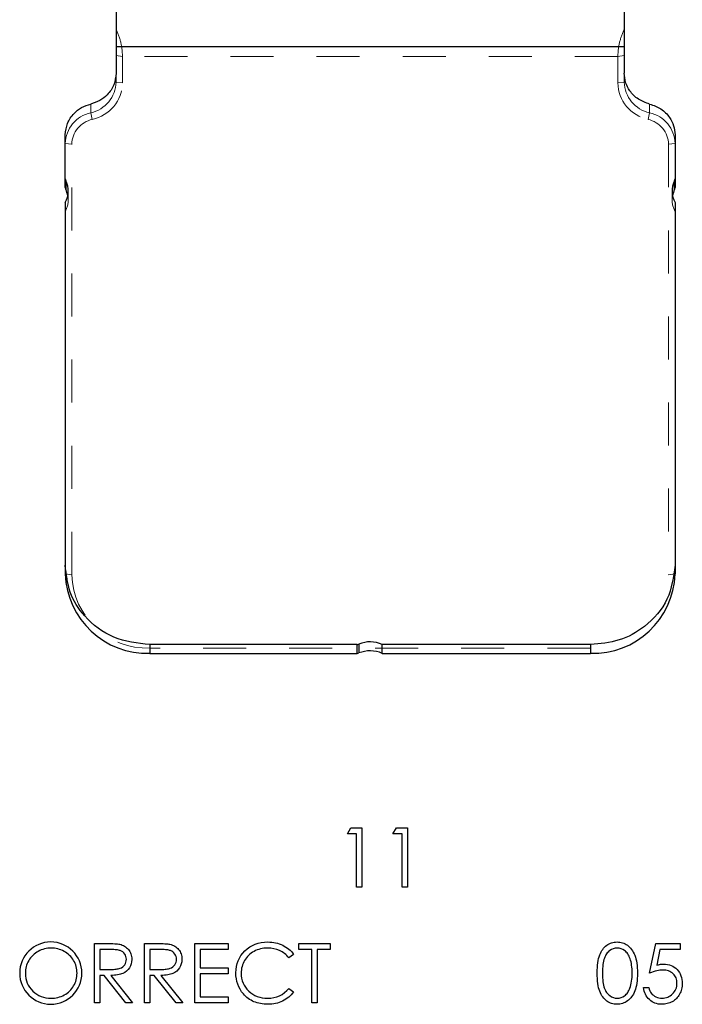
# Model space of a CAD drawing. Header units: inches. Extents: x 1694 to 2505, y -239 to -56.
# Tile 189 of 256: x 1840.25 to 1841.79, y -80.89 to -78.6. Entities that reach past the tile are written whole.
import ezdxf

# ---------------------------------------------------------------- set-up
doc = ezdxf.new("R2010")
doc.units = ezdxf.units.IN
doc.header["$LTSCALE"] = 0.5
doc.header["$MEASUREMENT"] = 0
doc.linetypes.add('HIDDEN', pattern=[0.225, 0.15, -0.075])
doc.layers.add('APP-M-S', color=30, linetype='Continuous')

msp = doc.modelspace()

# ---------------------------------------------------------------- linework, layer by layer
at = {"color": 7, "linetype": 'Continuous'}
for p, q in [((1841.00852, -80.49417), (1841.0166, -80.48003)), ((1841.01661, -80.48003), (1841.04208, -80.48003)), ((1841.04208, -80.48003), (1841.04208, -80.61783)), ((1841.11451, -80.49417), (1841.1226, -80.48003)), ((1841.1226, -80.48003), (1841.14808, -80.48003)), ((1841.14808, -80.48003), (1841.14808, -80.61783)), ((1841.02971, -80.49417), (1841.00852, -80.49417)), ((1841.02971, -80.61783), (1841.02971, -80.49417)), ((1841.13571, -80.49417), (1841.11451, -80.49417)), ((1841.13571, -80.61783), (1841.13571, -80.49417)), ((1841.04208, -80.61783), (1841.02971, -80.61783)), ((1841.14808, -80.61783), (1841.13571, -80.61783)), ((1840.30446, -80.76162), (1840.30076, -80.76275)), ((1840.30821, -80.76077), (1840.30446, -80.76162)), ((1840.31202, -80.76016), (1840.30821, -80.76077)), ((1840.31589, -80.75977), (1840.31202, -80.76016)), ((1840.31981, -80.75966), (1840.31589, -80.75977)), ((1840.32378, -80.75977), (1840.31981, -80.75966)), ((1840.3277, -80.76016), (1840.32378, -80.75977)), ((1840.33157, -80.76077), (1840.3277, -80.76016)), ((1840.3354, -80.76162), (1840.33157, -80.76077)), ((1840.33916, -80.76275), (1840.3354, -80.76162)), ((1840.42078, -80.74906), (1840.44836, -80.74906)), ((1840.42078, -80.88686), (1840.42078, -80.74906)), ((1840.44836, -80.74906), (1840.45388, -80.74909)), ((1840.45388, -80.74909), (1840.45896, -80.74917)), ((1840.45896, -80.74917), (1840.46354, -80.74934)), ((1840.46354, -80.74934), (1840.46768, -80.74953)), ((1840.46768, -80.74953), (1840.47135, -80.74981)), ((1840.47135, -80.74981), (1840.47455, -80.75011)), ((1840.47455, -80.75011), (1840.47731, -80.7505)), ((1840.47731, -80.7505), (1840.47958, -80.75094)), ((1840.47958, -80.75094), (1840.48258, -80.75174)), ((1840.48258, -80.75174), (1840.48545, -80.75276)), ((1840.48545, -80.75276), (1840.48819, -80.75397)), ((1840.48819, -80.75397), (1840.49075, -80.75538)), ((1840.49075, -80.75538), (1840.49318, -80.75701)), ((1840.49318, -80.75701), (1840.49547, -80.75883)), ((1840.49547, -80.75883), (1840.49763, -80.76085)), ((1840.49763, -80.76085), (1840.49962, -80.76308)), ((1840.53738, -80.74906), (1840.56495, -80.74906)), ((1840.53738, -80.88686), (1840.53738, -80.74906)), ((1840.56495, -80.74906), (1840.57047, -80.74909)), ((1840.57047, -80.74909), (1840.57555, -80.74917)), ((1840.57555, -80.74917), (1840.58013, -80.74934)), ((1840.58013, -80.74934), (1840.58427, -80.74953)), ((1840.58427, -80.74953), (1840.58795, -80.74981)), ((1840.58795, -80.74981), (1840.59115, -80.75011)), ((1840.59115, -80.75011), (1840.59391, -80.7505)), ((1840.59391, -80.7505), (1840.59617, -80.75094)), ((1840.59617, -80.75094), (1840.59918, -80.75174)), ((1840.59918, -80.75174), (1840.60205, -80.75276)), ((1840.60205, -80.75276), (1840.60478, -80.75397)), ((1840.60478, -80.75397), (1840.60735, -80.75538)), ((1840.60735, -80.75538), (1840.60978, -80.75701)), ((1840.60978, -80.75701), (1840.61207, -80.75883)), ((1840.61207, -80.75883), (1840.61422, -80.76085)), ((1840.61422, -80.76085), (1840.61621, -80.76308)), ((1840.65397, -80.88686), (1840.65397, -80.74906)), ((1840.65398, -80.74906), (1840.7317, -80.74906)), ((1840.7317, -80.74906), (1840.7317, -80.76319)), ((1840.77051, -80.7662), (1840.77598, -80.76134)), ((1840.77598, -80.76134), (1840.78175, -80.75715)), ((1840.78175, -80.75715), (1840.78788, -80.75362)), ((1840.78788, -80.75362), (1840.79433, -80.75069)), ((1840.79433, -80.75069), (1840.80113, -80.74843)), ((1840.80113, -80.74843), (1840.80825, -80.74683)), ((1840.80662, -80.76162), (1840.80275, -80.76273)), ((1840.81051, -80.76077), (1840.80662, -80.76162)), ((1840.80825, -80.74683), (1840.81573, -80.74586)), ((1840.81451, -80.76016), (1840.81051, -80.76077)), ((1840.8186, -80.75977), (1840.81451, -80.76016)), ((1840.81573, -80.74586), (1840.82351, -80.74553)), ((1840.82274, -80.75966), (1840.8186, -80.75977)), ((1840.83025, -80.76002), (1840.82274, -80.75966)), ((1840.82351, -80.74553), (1840.82826, -80.74564)), ((1840.82826, -80.74564), (1840.8329, -80.746)), ((1840.83742, -80.76112), (1840.83025, -80.76002)), ((1840.8329, -80.746), (1840.8374, -80.7466)), ((1840.8374, -80.7466), (1840.84178, -80.74743)), ((1840.8443, -80.76295), (1840.83742, -80.76112)), ((1840.84178, -80.74743), (1840.84606, -80.74848)), ((1840.84606, -80.74848), (1840.85023, -80.74981)), ((1840.85023, -80.74981), (1840.85429, -80.75135)), ((1840.85429, -80.75135), (1840.85821, -80.75312)), ((1840.85821, -80.75312), (1840.86199, -80.75511)), ((1840.86199, -80.75511), (1840.86561, -80.75729)), ((1840.86561, -80.75729), (1840.86906, -80.75966)), ((1840.86906, -80.75966), (1840.87231, -80.7622)), ((1840.87231, -80.7622), (1840.87541, -80.76496)), ((1840.896, -80.76319), (1840.896, -80.74906)), ((1840.896, -80.74906), (1840.96843, -80.74906)), ((1840.96843, -80.74906), (1840.96843, -80.76319)), ((1841.60205, -80.7627), (1841.60417, -80.75999)), ((1841.60417, -80.75999), (1841.60644, -80.75751)), ((1841.60644, -80.75751), (1841.60886, -80.75527)), ((1841.60886, -80.75527), (1841.61146, -80.75323)), ((1841.61146, -80.75323), (1841.61416, -80.75144)), ((1841.61416, -80.75144), (1841.61695, -80.74986)), ((1841.61695, -80.74986), (1841.6198, -80.74854)), ((1841.6198, -80.74854), (1841.62275, -80.74746)), ((1841.62667, -80.76115), (1841.62239, -80.76306)), ((1841.62275, -80.74746), (1841.62576, -80.7466)), ((1841.62576, -80.7466), (1841.62885, -80.746)), ((1841.63111, -80.76005), (1841.62667, -80.76115)), ((1841.62885, -80.746), (1841.632, -80.74564)), ((1841.63567, -80.75966), (1841.63111, -80.76005)), ((1841.632, -80.74564), (1841.63525, -80.74553)), ((1841.63525, -80.74553), (1841.63854, -80.74564)), ((1841.64017, -80.76005), (1841.63567, -80.75966)), ((1841.63854, -80.74564), (1841.64177, -80.746)), ((1841.64456, -80.76115), (1841.64017, -80.76005)), ((1841.64177, -80.746), (1841.64489, -80.7466)), ((1841.64881, -80.76306), (1841.64456, -80.76115)), ((1841.64489, -80.7466), (1841.64795, -80.74746)), ((1841.64795, -80.74746), (1841.65093, -80.74854)), ((1841.65093, -80.74854), (1841.65383, -80.74986)), ((1841.65383, -80.74986), (1841.65667, -80.75144)), ((1841.65667, -80.75144), (1841.65941, -80.75326)), ((1841.65941, -80.75326), (1841.66203, -80.7553)), ((1841.66203, -80.7553), (1841.66454, -80.75762)), ((1841.66454, -80.75762), (1841.66689, -80.76016)), ((1841.66689, -80.76016), (1841.66909, -80.76292)), ((1841.71108, -80.81796), (1841.72521, -80.74906)), ((1841.72521, -80.74906), (1841.78174, -80.74906)), ((1841.78175, -80.74906), (1841.78174, -80.76319)), ((1840.27228, -80.78243), (1840.27001, -80.78553)), ((1840.27476, -80.77954), (1840.27228, -80.78243)), ((1840.27741, -80.7768), (1840.27476, -80.77954)), ((1840.28025, -80.77424), (1840.27741, -80.7768)), ((1840.28329, -80.77183), (1840.28025, -80.77424)), ((1840.28652, -80.7696), (1840.28329, -80.77183)), ((1840.28994, -80.76756), (1840.28652, -80.7696)), ((1840.2935, -80.76571), (1840.28994, -80.76756)), ((1840.29709, -80.76411), (1840.2935, -80.76571)), ((1840.30076, -80.76275), (1840.29709, -80.76411)), ((1840.34286, -80.76411), (1840.33916, -80.76275)), ((1840.34653, -80.76571), (1840.34286, -80.76411)), ((1840.35012, -80.76756), (1840.34653, -80.76571)), ((1840.35359, -80.7696), (1840.35012, -80.76756)), ((1840.35685, -80.77181), (1840.35359, -80.7696)), ((1840.35994, -80.77418), (1840.35685, -80.77181)), ((1840.36281, -80.77672), (1840.35994, -80.77418)), ((1840.36546, -80.77943), (1840.36281, -80.77672)), ((1840.36795, -80.7823), (1840.36546, -80.77943)), ((1840.37021, -80.78533), (1840.36795, -80.7823)), ((1840.43315, -80.76319), (1840.43315, -80.80913)), ((1840.45898, -80.76319), (1840.43315, -80.76319)), ((1840.4626, -80.76322), (1840.45898, -80.76319)), ((1840.46597, -80.76333), (1840.4626, -80.76322)), ((1840.46906, -80.76353), (1840.46597, -80.76333)), ((1840.4719, -80.7638), (1840.46906, -80.76353)), ((1840.47444, -80.76413), (1840.4719, -80.7638)), ((1840.47673, -80.76455), (1840.47444, -80.76413)), ((1840.47875, -80.76504), (1840.47673, -80.76455)), ((1840.48051, -80.7656), (1840.47875, -80.76504)), ((1840.48361, -80.76698), (1840.48051, -80.7656)), ((1840.48637, -80.76877), (1840.48361, -80.76698)), ((1840.48882, -80.77095), (1840.48637, -80.76877)), ((1840.49098, -80.77355), (1840.48882, -80.77095)), ((1840.49271, -80.77639), (1840.49098, -80.77355)), ((1840.49398, -80.7794), (1840.49271, -80.77639)), ((1840.49473, -80.78257), (1840.49398, -80.7794)), ((1840.49498, -80.78588), (1840.49473, -80.78257)), ((1840.49962, -80.76308), (1840.50144, -80.76546)), ((1840.50144, -80.76546), (1840.50301, -80.768)), ((1840.50301, -80.768), (1840.50434, -80.77065)), ((1840.50434, -80.77065), (1840.50541, -80.77344)), ((1840.50541, -80.77344), (1840.50627, -80.77636)), ((1840.50627, -80.77636), (1840.50687, -80.7794)), ((1840.50687, -80.7794), (1840.50723, -80.7826)), ((1840.50723, -80.7826), (1840.50734, -80.78591)), ((1840.54974, -80.76319), (1840.54974, -80.80913)), ((1840.57558, -80.76319), (1840.54974, -80.76319)), ((1840.5792, -80.76322), (1840.57558, -80.76319)), ((1840.58256, -80.76333), (1840.5792, -80.76322)), ((1840.58565, -80.76353), (1840.58256, -80.76333)), ((1840.5885, -80.7638), (1840.58565, -80.76353)), ((1840.59104, -80.76413), (1840.5885, -80.7638)), ((1840.59333, -80.76455), (1840.59104, -80.76413)), ((1840.59534, -80.76504), (1840.59333, -80.76455)), ((1840.59711, -80.7656), (1840.59534, -80.76504)), ((1840.6002, -80.76698), (1840.59711, -80.7656)), ((1840.60296, -80.76877), (1840.6002, -80.76698)), ((1840.60542, -80.77095), (1840.60296, -80.76877)), ((1840.60757, -80.77355), (1840.60542, -80.77095)), ((1840.60931, -80.77639), (1840.60757, -80.77355)), ((1840.61058, -80.7794), (1840.60931, -80.77639)), ((1840.61133, -80.78257), (1840.61058, -80.7794)), ((1840.61157, -80.78588), (1840.61133, -80.78257)), ((1840.61621, -80.76308), (1840.61803, -80.76546)), ((1840.61803, -80.76546), (1840.61961, -80.768)), ((1840.61961, -80.768), (1840.62093, -80.77065)), ((1840.62093, -80.77065), (1840.62201, -80.77344)), ((1840.62201, -80.77344), (1840.62286, -80.77636)), ((1840.62286, -80.77636), (1840.62347, -80.7794)), ((1840.62347, -80.7794), (1840.62383, -80.7826)), ((1840.62383, -80.7826), (1840.62394, -80.78591)), ((1840.7317, -80.76319), (1840.66634, -80.76319)), ((1840.66634, -80.76319), (1840.66634, -80.80559)), ((1840.75467, -80.78928), (1840.75762, -80.78307)), ((1840.75762, -80.78307), (1840.76127, -80.77713)), ((1840.76127, -80.77713), (1840.76554, -80.77153)), ((1840.76554, -80.77153), (1840.77051, -80.7662)), ((1840.77391, -80.78221), (1840.77164, -80.78528)), ((1840.77637, -80.77934), (1840.77391, -80.78221)), ((1840.77904, -80.77664), (1840.77637, -80.77934)), ((1840.78191, -80.7741), (1840.77904, -80.77664)), ((1840.78498, -80.77172), (1840.78191, -80.7741)), ((1840.78823, -80.76952), (1840.78498, -80.77172)), ((1840.79171, -80.76747), (1840.78823, -80.76952)), ((1840.79533, -80.76565), (1840.79171, -80.76747)), ((1840.799, -80.76405), (1840.79533, -80.76565)), ((1840.80275, -80.76273), (1840.799, -80.76405)), ((1840.85087, -80.76551), (1840.8443, -80.76295)), ((1840.85401, -80.76706), (1840.85087, -80.76551)), ((1840.85705, -80.76877), (1840.85401, -80.76706)), ((1840.85995, -80.77065), (1840.85705, -80.76877)), ((1840.86276, -80.77269), (1840.85995, -80.77065)), ((1840.86544, -80.77493), (1840.86276, -80.77269)), ((1840.86801, -80.77733), (1840.86544, -80.77493)), ((1840.87046, -80.77989), (1840.86801, -80.77733)), ((1840.87281, -80.78263), (1840.87046, -80.77989)), ((1840.88363, -80.77435), (1840.87281, -80.78263)), ((1840.87541, -80.76496), (1840.87833, -80.76789)), ((1840.87833, -80.76789), (1840.88106, -80.77103)), ((1840.88106, -80.77103), (1840.88363, -80.77435)), ((1840.92603, -80.76319), (1840.896, -80.76319)), ((1840.92603, -80.88686), (1840.92603, -80.76319)), ((1840.96843, -80.76319), (1840.9384, -80.76319)), ((1840.9384, -80.76319), (1840.9384, -80.88686)), ((1841.59145, -80.78873), (1841.59247, -80.78403)), ((1841.59247, -80.78403), (1841.59366, -80.77973)), ((1841.59366, -80.77973), (1841.59501, -80.77581)), ((1841.59501, -80.77581), (1841.59653, -80.77219)), ((1841.59653, -80.77219), (1841.59821, -80.7688)), ((1841.59821, -80.7688), (1841.60006, -80.76565)), ((1841.60006, -80.76565), (1841.60205, -80.7627)), ((1841.6058, -80.78337), (1841.60481, -80.78646)), ((1841.60693, -80.78053), (1841.6058, -80.78337)), ((1841.60817, -80.77788), (1841.60693, -80.78053)), ((1841.60955, -80.77539), (1841.60817, -80.77788)), ((1841.61105, -80.7731), (1841.60955, -80.77539)), ((1841.61265, -80.77098), (1841.61105, -80.7731)), ((1841.61439, -80.76902), (1841.61265, -80.77098)), ((1841.61623, -80.76725), (1841.61439, -80.76902)), ((1841.61822, -80.76568), (1841.61623, -80.76725)), ((1841.62239, -80.76306), (1841.61822, -80.76568)), ((1841.65297, -80.76568), (1841.64881, -80.76306)), ((1841.65496, -80.76728), (1841.65297, -80.76568)), ((1841.65684, -80.7691), (1841.65496, -80.76728)), ((1841.65863, -80.77114), (1841.65684, -80.7691)), ((1841.66029, -80.77341), (1841.65863, -80.77114)), ((1841.66184, -80.77589), (1841.66029, -80.77341)), ((1841.66327, -80.7786), (1841.66184, -80.77589)), ((1841.6646, -80.7815), (1841.66327, -80.7786)), ((1841.66581, -80.78464), (1841.6646, -80.7815)), ((1841.66689, -80.78801), (1841.66581, -80.78464)), ((1841.66909, -80.76292), (1841.67116, -80.76595)), ((1841.67116, -80.76595), (1841.6731, -80.76921)), ((1841.6731, -80.76921), (1841.67486, -80.77272)), ((1841.67486, -80.77272), (1841.67652, -80.77647)), ((1841.67652, -80.77647), (1841.67798, -80.7805)), ((1841.67798, -80.7805), (1841.67928, -80.78486)), ((1841.67928, -80.78486), (1841.68036, -80.78956)), ((1841.73487, -80.76319), (1841.72745, -80.79944)), ((1841.78174, -80.76319), (1841.73487, -80.76319)), ((1840.26112, -80.80664), (1840.26052, -80.81051)), ((1840.26201, -80.80289), (1840.26112, -80.80664)), ((1840.26311, -80.79922), (1840.26201, -80.80289)), ((1840.26446, -80.79563), (1840.26311, -80.79922)), ((1840.26609, -80.79215), (1840.26446, -80.79563)), ((1840.26794, -80.78878), (1840.26609, -80.79215)), ((1840.27001, -80.78553), (1840.26794, -80.78878)), ((1840.37228, -80.78853), (1840.37021, -80.78533)), ((1840.37413, -80.79187), (1840.37228, -80.78853)), ((1840.37573, -80.7953), (1840.37413, -80.79187)), ((1840.37708, -80.7988), (1840.37573, -80.7953)), ((1840.37819, -80.80242), (1840.37708, -80.7988)), ((1840.37904, -80.80614), (1840.37819, -80.80242)), ((1840.37965, -80.80995), (1840.37904, -80.80614)), ((1840.47372, -80.80833), (1840.47607, -80.80788)), ((1840.47607, -80.80788), (1840.4782, -80.80736)), ((1840.4782, -80.80736), (1840.48007, -80.80675)), ((1840.48007, -80.80675), (1840.48338, -80.80526)), ((1840.48338, -80.80526), (1840.48634, -80.80341)), ((1840.48634, -80.80341), (1840.48888, -80.80115)), ((1840.48888, -80.80115), (1840.49103, -80.79853)), ((1840.49103, -80.79853), (1840.49277, -80.7956)), ((1840.49277, -80.7956), (1840.49398, -80.79254)), ((1840.49398, -80.79254), (1840.49473, -80.78928)), ((1840.49473, -80.78928), (1840.49498, -80.78588)), ((1840.50191, -80.80581), (1840.4989, -80.80984)), ((1840.50428, -80.80134), (1840.50191, -80.80581)), ((1840.50599, -80.79654), (1840.50428, -80.80134)), ((1840.50701, -80.7914), (1840.50599, -80.79654)), ((1840.50734, -80.78591), (1840.50701, -80.7914)), ((1840.59032, -80.80833), (1840.59267, -80.80788)), ((1840.59267, -80.80788), (1840.59479, -80.80736)), ((1840.59479, -80.80736), (1840.59667, -80.80675)), ((1840.59667, -80.80675), (1840.59998, -80.80526)), ((1840.59998, -80.80526), (1840.60293, -80.80341)), ((1840.60293, -80.80341), (1840.60547, -80.80115)), ((1840.60547, -80.80115), (1840.60763, -80.79853)), ((1840.60763, -80.79853), (1840.60937, -80.7956)), ((1840.60937, -80.7956), (1840.61058, -80.79254)), ((1840.61058, -80.79254), (1840.61133, -80.78928)), ((1840.61133, -80.78928), (1840.61157, -80.78588)), ((1840.6185, -80.80581), (1840.61549, -80.80984)), ((1840.62088, -80.80134), (1840.6185, -80.80581)), ((1840.62259, -80.79654), (1840.62088, -80.80134)), ((1840.62361, -80.7914), (1840.62259, -80.79654)), ((1840.62394, -80.78591), (1840.62361, -80.7914)), ((1840.66634, -80.80559), (1840.7317, -80.80559)), ((1840.7317, -80.80559), (1840.7317, -80.81973)), ((1840.7497, -80.80973), (1840.75069, -80.80261)), ((1840.75069, -80.80261), (1840.75235, -80.79579)), ((1840.75235, -80.79579), (1840.75467, -80.78928)), ((1840.76284, -80.80623), (1840.76223, -80.81006)), ((1840.7637, -80.80247), (1840.76284, -80.80623)), ((1840.7648, -80.7988), (1840.7637, -80.80247)), ((1840.76615, -80.79527), (1840.7648, -80.7988)), ((1840.76773, -80.79182), (1840.76615, -80.79527)), ((1840.76957, -80.78848), (1840.76773, -80.79182)), ((1840.77164, -80.78528), (1840.76957, -80.78848)), ((1841.58927, -80.81139), (1841.58954, -80.80515)), ((1841.58954, -80.80515), (1841.59001, -80.79927)), ((1841.59001, -80.79927), (1841.59065, -80.79381)), ((1841.59065, -80.79381), (1841.59145, -80.78873)), ((1841.60183, -80.80719), (1841.6016, -80.81241)), ((1841.60216, -80.80236), (1841.60183, -80.80719)), ((1841.60263, -80.79786), (1841.60216, -80.80236)), ((1841.60321, -80.7937), (1841.60263, -80.79786)), ((1841.60395, -80.78991), (1841.60321, -80.7937)), ((1841.60481, -80.78646), (1841.60395, -80.78991)), ((1841.66785, -80.7916), (1841.66689, -80.78801)), ((1841.66863, -80.79541), (1841.66785, -80.7916)), ((1841.66929, -80.79946), (1841.66863, -80.79541)), ((1841.66978, -80.80374), (1841.66929, -80.79946)), ((1841.67017, -80.80824), (1841.66978, -80.80374)), ((1841.68036, -80.78956), (1841.68124, -80.79458)), ((1841.68124, -80.79458), (1841.68193, -80.79993)), ((1841.68193, -80.79993), (1841.68243, -80.80565)), ((1841.68243, -80.80565), (1841.6827, -80.81167)), ((1841.72745, -80.79944), (1841.73184, -80.79828)), ((1841.73184, -80.79828), (1841.736, -80.79742)), ((1841.736, -80.79742), (1841.73995, -80.79693)), ((1841.73995, -80.79693), (1841.74368, -80.79676)), ((1841.74368, -80.79676), (1841.74829, -80.79695)), ((1841.74829, -80.79695), (1841.7527, -80.79756)), ((1841.7527, -80.79756), (1841.7569, -80.79855)), ((1841.7569, -80.79855), (1841.7609, -80.79993)), ((1841.7609, -80.79993), (1841.76468, -80.8017)), ((1841.76468, -80.8017), (1841.76825, -80.80388)), ((1841.76825, -80.80388), (1841.77161, -80.80645)), ((1841.77161, -80.80645), (1841.77479, -80.80943)), ((1840.26013, -80.81445), (1840.26002, -80.81851)), ((1840.26002, -80.81851), (1840.2603, -80.82447)), ((1840.26052, -80.81051), (1840.26013, -80.81445)), ((1840.2603, -80.82447), (1840.26112, -80.83019)), ((1840.26112, -80.83019), (1840.26248, -80.83565)), ((1840.37819, -80.83344), (1840.37904, -80.82969)), ((1840.37904, -80.82969), (1840.37965, -80.82585)), ((1840.38004, -80.81387), (1840.37965, -80.80995)), ((1840.37965, -80.82585), (1840.38004, -80.82191)), ((1840.38015, -80.81788), (1840.38004, -80.81387)), ((1840.38004, -80.82191), (1840.38015, -80.81788)), ((1840.43315, -80.80913), (1840.45838, -80.80932)), ((1840.44319, -80.82326), (1840.43315, -80.82326)), ((1840.43315, -80.82326), (1840.43315, -80.88686)), ((1840.49382, -80.88686), (1840.44319, -80.82326)), ((1840.45838, -80.80932), (1840.46191, -80.80929)), ((1840.46282, -80.82318), (1840.45849, -80.82326)), ((1840.45849, -80.82326), (1840.50911, -80.88686)), ((1840.46191, -80.80929), (1840.46522, -80.80915)), ((1840.46691, -80.82296), (1840.46282, -80.82318)), ((1840.46522, -80.80915), (1840.46829, -80.80896)), ((1840.47074, -80.8226), (1840.46691, -80.82296)), ((1840.46829, -80.80896), (1840.47113, -80.80868)), ((1840.47436, -80.8221), (1840.47074, -80.8226)), ((1840.47113, -80.80868), (1840.47372, -80.80833)), ((1840.47773, -80.82146), (1840.47436, -80.8221)), ((1840.48085, -80.82072), (1840.47773, -80.82146)), ((1840.48372, -80.81981), (1840.48085, -80.82072)), ((1840.48637, -80.81879), (1840.48372, -80.81981)), ((1840.49111, -80.81633), (1840.48637, -80.81879)), ((1840.49531, -80.81335), (1840.49111, -80.81633)), ((1840.4989, -80.80984), (1840.49531, -80.81335)), ((1840.54974, -80.80913), (1840.57497, -80.80932)), ((1840.55979, -80.82326), (1840.54974, -80.82326)), ((1840.54974, -80.82326), (1840.54974, -80.88686)), ((1840.61041, -80.88686), (1840.55979, -80.82326)), ((1840.57497, -80.80932), (1840.57851, -80.80929)), ((1840.57942, -80.82318), (1840.57508, -80.82326)), ((1840.57508, -80.82326), (1840.62571, -80.88686)), ((1840.57851, -80.80929), (1840.58182, -80.80915)), ((1840.5835, -80.82296), (1840.57942, -80.82318)), ((1840.58182, -80.80915), (1840.58488, -80.80896)), ((1840.58734, -80.8226), (1840.5835, -80.82296)), ((1840.58488, -80.80896), (1840.58772, -80.80868)), ((1840.59095, -80.8221), (1840.58734, -80.8226)), ((1840.58772, -80.80868), (1840.59032, -80.80833)), ((1840.59432, -80.82146), (1840.59095, -80.8221)), ((1840.59744, -80.82072), (1840.59432, -80.82146)), ((1840.60031, -80.81981), (1840.59744, -80.82072)), ((1840.60296, -80.81879), (1840.60031, -80.81981)), ((1840.60771, -80.81633), (1840.60296, -80.81879)), ((1840.61191, -80.81335), (1840.60771, -80.81633)), ((1840.61549, -80.80984), (1840.61191, -80.81335)), ((1840.7317, -80.81973), (1840.66634, -80.81973)), ((1840.66634, -80.81973), (1840.66634, -80.87272)), ((1840.74937, -80.81716), (1840.7497, -80.80973)), ((1840.74965, -80.82423), (1840.74937, -80.81716)), ((1840.75047, -80.83102), (1840.74965, -80.82423)), ((1840.76185, -80.81404), (1840.76174, -80.8181)), ((1840.76174, -80.8181), (1840.76201, -80.8242)), ((1840.76223, -80.81006), (1840.76185, -80.81404)), ((1840.76201, -80.8242), (1840.76284, -80.83002)), ((1840.76284, -80.83002), (1840.76419, -80.8356)), ((1841.58927, -80.82458), (1841.58918, -80.81801)), ((1841.58919, -80.81801), (1841.58927, -80.81139)), ((1841.58954, -80.83079), (1841.58927, -80.82458)), ((1841.59001, -80.83665), (1841.58954, -80.83079)), ((1841.6016, -80.81241), (1841.60155, -80.81796)), ((1841.60155, -80.81796), (1841.6016, -80.82348)), ((1841.6016, -80.82348), (1841.60183, -80.82867)), ((1841.60183, -80.82867), (1841.60216, -80.83353)), ((1841.6697, -80.83234), (1841.67012, -80.82773)), ((1841.67012, -80.82773), (1841.67036, -80.82293)), ((1841.67036, -80.81299), (1841.67017, -80.80824)), ((1841.67045, -80.81796), (1841.67036, -80.81299)), ((1841.67036, -80.82293), (1841.67045, -80.81796)), ((1841.68243, -80.83033), (1841.68193, -80.83601)), ((1841.6827, -80.82434), (1841.68243, -80.83033)), ((1841.6827, -80.81167), (1841.68281, -80.81801)), ((1841.68281, -80.81801), (1841.6827, -80.82434)), ((1841.71547, -80.8163), (1841.71108, -80.81796)), ((1841.71966, -80.81487), (1841.71547, -80.8163)), ((1841.72372, -80.81365), (1841.71966, -80.81487)), ((1841.72759, -80.81266), (1841.72372, -80.81365)), ((1841.73131, -80.81189), (1841.72759, -80.81266)), ((1841.73485, -80.81133), (1841.73131, -80.81189)), ((1841.73824, -80.811), (1841.73485, -80.81133)), ((1841.74144, -80.81089), (1841.73824, -80.811)), ((1841.74514, -80.81103), (1841.74144, -80.81089)), ((1841.74862, -80.81142), (1841.74514, -80.81103)), ((1841.75193, -80.81208), (1841.74862, -80.81142)), ((1841.75505, -80.81299), (1841.75193, -80.81208)), ((1841.75798, -80.81421), (1841.75505, -80.81299)), ((1841.76071, -80.81564), (1841.75798, -80.81421)), ((1841.76328, -80.81735), (1841.76071, -80.81564)), ((1841.76562, -80.81934), (1841.76328, -80.81735)), ((1841.76775, -80.82152), (1841.76562, -80.81934)), ((1841.7696, -80.82387), (1841.76775, -80.82152)), ((1841.77114, -80.82638), (1841.7696, -80.82387)), ((1841.77241, -80.82906), (1841.77114, -80.82638)), ((1841.77341, -80.83187), (1841.77241, -80.82906)), ((1841.77479, -80.80943), (1841.77766, -80.81271)), ((1841.77766, -80.81271), (1841.78014, -80.81619)), ((1841.78014, -80.81619), (1841.78227, -80.81992)), ((1841.78227, -80.81992), (1841.78398, -80.82384)), ((1841.78398, -80.82384), (1841.78533, -80.82801)), ((1841.78533, -80.82801), (1841.78627, -80.8324)), ((1840.26248, -80.83565), (1840.26441, -80.8409)), ((1840.26441, -80.8409), (1840.26686, -80.84592)), ((1840.26686, -80.84592), (1840.26987, -80.8507)), ((1840.26987, -80.8507), (1840.27343, -80.85522)), ((1840.36798, -80.85387), (1840.37021, -80.85081)), ((1840.37021, -80.85081), (1840.37228, -80.84755)), ((1840.37228, -80.84755), (1840.37413, -80.84415)), ((1840.37413, -80.84415), (1840.37573, -80.84068)), ((1840.37573, -80.84068), (1840.37708, -80.83712)), ((1840.37708, -80.83712), (1840.37819, -80.83344)), ((1840.75183, -80.83756), (1840.75047, -80.83102)), ((1840.75373, -80.84382), (1840.75183, -80.83756)), ((1840.75619, -80.84984), (1840.75373, -80.84382)), ((1840.7592, -80.85558), (1840.75619, -80.84984)), ((1840.76419, -80.8356), (1840.76612, -80.8409)), ((1840.76612, -80.8409), (1840.76858, -80.84598)), ((1840.76858, -80.84598), (1840.77162, -80.85078)), ((1840.77162, -80.85078), (1840.77518, -80.85533)), ((1840.8677, -80.85867), (1840.87281, -80.85329)), ((1840.87281, -80.85329), (1840.88363, -80.86149)), ((1841.59067, -80.84208), (1841.59001, -80.83665)), ((1841.5915, -80.84716), (1841.59067, -80.84208)), ((1841.5925, -80.85188), (1841.5915, -80.84716)), ((1841.59371, -80.85622), (1841.5925, -80.85188)), ((1841.60216, -80.83353), (1841.6026, -80.838)), ((1841.6026, -80.838), (1841.60321, -80.84214)), ((1841.60321, -80.84214), (1841.60392, -80.84595)), ((1841.60392, -80.84595), (1841.60478, -80.8494)), ((1841.60478, -80.8494), (1841.60577, -80.85249)), ((1841.60577, -80.85249), (1841.6069, -80.85533)), ((1841.66413, -80.85547), (1841.66523, -80.8526)), ((1841.66523, -80.8526), (1841.66644, -80.8489)), ((1841.66644, -80.8489), (1841.66752, -80.84504)), ((1841.66752, -80.84504), (1841.6684, -80.84098)), ((1841.6684, -80.84098), (1841.66915, -80.83676)), ((1841.66915, -80.83676), (1841.6697, -80.83234)), ((1841.67931, -80.851), (1841.67807, -80.85536)), ((1841.68038, -80.84634), (1841.67931, -80.851)), ((1841.68127, -80.84134), (1841.68038, -80.84634)), ((1841.68193, -80.83601), (1841.68127, -80.84134)), ((1841.69766, -80.85572), (1841.69695, -80.85152)), ((1841.69695, -80.85152), (1841.70931, -80.85152)), ((1841.70931, -80.85152), (1841.71031, -80.85544)), ((1841.77211, -80.85503), (1841.77324, -80.85183)), ((1841.77324, -80.85183), (1841.77404, -80.84849)), ((1841.77412, -80.83485), (1841.77341, -80.83187)), ((1841.77404, -80.84849), (1841.77451, -80.84498)), ((1841.77454, -80.838), (1841.77412, -80.83485)), ((1841.77451, -80.84498), (1841.77468, -80.84131)), ((1841.77468, -80.84131), (1841.77454, -80.838)), ((1841.78616, -80.85175), (1841.78547, -80.85492)), ((1841.78666, -80.84852), (1841.78616, -80.85175)), ((1841.78627, -80.8324), (1841.78685, -80.83701)), ((1841.78693, -80.8452), (1841.78666, -80.84852)), ((1841.78685, -80.83701), (1841.78704, -80.84184)), ((1841.78704, -80.84184), (1841.78693, -80.8452)), ((1840.27343, -80.85522), (1840.27755, -80.85953)), ((1840.27755, -80.85953), (1840.28205, -80.86345)), ((1840.28205, -80.86345), (1840.28677, -80.86684)), ((1840.28677, -80.86684), (1840.29171, -80.86972)), ((1840.29171, -80.86972), (1840.29687, -80.87206)), ((1840.29687, -80.87206), (1840.30228, -80.87391)), ((1840.30228, -80.87391), (1840.30788, -80.87521)), ((1840.30788, -80.87521), (1840.31374, -80.87601)), ((1840.31374, -80.87601), (1840.31981, -80.87626)), ((1840.31981, -80.87626), (1840.32389, -80.87615)), ((1840.32389, -80.87615), (1840.3279, -80.87579)), ((1840.3279, -80.87579), (1840.33184, -80.87518)), ((1840.33184, -80.87518), (1840.33571, -80.87432)), ((1840.33571, -80.87432), (1840.33949, -80.87325)), ((1840.33949, -80.87325), (1840.34319, -80.87195)), ((1840.34319, -80.87195), (1840.3468, -80.87038)), ((1840.3468, -80.87038), (1840.35036, -80.86858)), ((1840.35036, -80.86858), (1840.35379, -80.86657)), ((1840.35379, -80.86657), (1840.35702, -80.86439)), ((1840.35702, -80.86439), (1840.36003, -80.86201)), ((1840.36003, -80.86201), (1840.36287, -80.85947)), ((1840.36287, -80.85947), (1840.36552, -80.85677)), ((1840.36552, -80.85677), (1840.36798, -80.85387)), ((1840.66634, -80.87272), (1840.7317, -80.87272)), ((1840.7317, -80.87272), (1840.7317, -80.88686)), ((1840.76276, -80.86108), (1840.7592, -80.85558)), ((1840.76684, -80.86629), (1840.76276, -80.86108)), ((1840.76949, -80.86922), (1840.76684, -80.86629)), ((1840.77228, -80.87195), (1840.76949, -80.86922)), ((1840.77518, -80.87449), (1840.77228, -80.87195)), ((1840.77518, -80.85533), (1840.77929, -80.85961)), ((1840.77819, -80.87684), (1840.77518, -80.87449)), ((1840.77929, -80.85961), (1840.78382, -80.8635)), ((1840.78382, -80.8635), (1840.78865, -80.8669)), ((1840.78865, -80.8669), (1840.79376, -80.86974)), ((1840.79376, -80.86974), (1840.79914, -80.87209)), ((1840.79914, -80.87209), (1840.80482, -80.87391)), ((1840.80482, -80.87391), (1840.81079, -80.87521)), ((1840.81079, -80.87521), (1840.81705, -80.87601)), ((1840.81705, -80.87601), (1840.82359, -80.87626)), ((1840.82359, -80.87626), (1840.8308, -80.8759)), ((1840.8308, -80.8759), (1840.8377, -80.87482)), ((1840.8377, -80.87482), (1840.8443, -80.87303)), ((1840.8443, -80.87303), (1840.85062, -80.87052)), ((1840.85062, -80.87052), (1840.85661, -80.86729)), ((1840.85661, -80.86729), (1840.86232, -80.86334)), ((1840.86232, -80.86334), (1840.8677, -80.85867)), ((1840.86881, -80.87631), (1840.86536, -80.87869)), ((1840.87209, -80.87372), (1840.86881, -80.87631)), ((1840.87521, -80.87096), (1840.87209, -80.87372)), ((1840.87817, -80.868), (1840.87521, -80.87096)), ((1840.88098, -80.86483), (1840.87817, -80.868)), ((1840.88363, -80.86149), (1840.88098, -80.86483)), ((1841.59509, -80.86016), (1841.59371, -80.85622)), ((1841.59664, -80.86381), (1841.59509, -80.86016)), ((1841.59835, -80.86723), (1841.59664, -80.86381)), ((1841.6002, -80.87041), (1841.59835, -80.86723)), ((1841.60218, -80.87333), (1841.6002, -80.87041)), ((1841.60431, -80.87606), (1841.60218, -80.87333)), ((1841.60657, -80.87855), (1841.60431, -80.87606)), ((1841.6069, -80.85533), (1841.60815, -80.85798)), ((1841.60815, -80.85798), (1841.6095, -80.86047)), ((1841.6095, -80.86047), (1841.61099, -80.86276)), ((1841.61099, -80.86276), (1841.61262, -80.86488)), ((1841.61262, -80.86488), (1841.61436, -80.86684)), ((1841.61436, -80.86684), (1841.61623, -80.86861)), ((1841.61623, -80.86861), (1841.61822, -80.87021)), ((1841.61822, -80.87021), (1841.62242, -80.87286)), ((1841.62242, -80.87286), (1841.62672, -80.87474)), ((1841.62672, -80.87474), (1841.63114, -80.87587)), ((1841.63114, -80.87587), (1841.63567, -80.87626)), ((1841.63567, -80.87626), (1841.64022, -80.8759)), ((1841.64022, -80.8759), (1841.64464, -80.87477)), ((1841.64464, -80.87477), (1841.64889, -80.87294)), ((1841.64889, -80.87294), (1841.653, -80.87035)), ((1841.653, -80.87035), (1841.65496, -80.86878)), ((1841.65496, -80.86878), (1841.65678, -80.86704)), ((1841.65678, -80.86704), (1841.6585, -80.86508)), ((1841.6585, -80.86508), (1841.6601, -80.86295)), ((1841.6601, -80.86295), (1841.66156, -80.86066)), ((1841.66156, -80.86066), (1841.66291, -80.85815)), ((1841.66291, -80.85815), (1841.66413, -80.85547)), ((1841.66702, -80.87565), (1841.66465, -80.87819)), ((1841.66923, -80.87286), (1841.66702, -80.87565)), ((1841.6713, -80.86983), (1841.66923, -80.87286)), ((1841.67321, -80.86657), (1841.6713, -80.86983)), ((1841.67497, -80.86309), (1841.67321, -80.86657)), ((1841.6766, -80.85936), (1841.67497, -80.86309)), ((1841.67807, -80.85536), (1841.6766, -80.85936)), ((1841.69866, -80.85972), (1841.69766, -80.85572)), ((1841.69993, -80.86353), (1841.69866, -80.85972)), ((1841.7015, -80.86712), (1841.69993, -80.86353)), ((1841.70338, -80.87054), (1841.7015, -80.86712)), ((1841.70553, -80.87375), (1841.70338, -80.87054)), ((1841.70796, -80.87675), (1841.70553, -80.87375)), ((1841.71031, -80.85544), (1841.71158, -80.85895)), ((1841.71158, -80.85895), (1841.71315, -80.8621)), ((1841.71315, -80.8621), (1841.715, -80.86486)), ((1841.715, -80.86486), (1841.71718, -80.86729)), ((1841.71718, -80.86729), (1841.71969, -80.86947)), ((1841.71969, -80.86947), (1841.72253, -80.87143)), ((1841.72253, -80.87143), (1841.72571, -80.87311)), ((1841.72571, -80.87311), (1841.72908, -80.87449)), ((1841.72908, -80.87449), (1841.73255, -80.87546)), ((1841.73255, -80.87546), (1841.73609, -80.87606)), ((1841.73609, -80.87606), (1841.7397, -80.87626)), ((1841.7397, -80.87626), (1841.74324, -80.87609)), ((1841.74324, -80.87609), (1841.74663, -80.87562)), ((1841.74663, -80.87562), (1841.74992, -80.87485)), ((1841.74992, -80.87485), (1841.75306, -80.87375)), ((1841.75306, -80.87375), (1841.75607, -80.87237)), ((1841.75607, -80.87237), (1841.75897, -80.87063)), ((1841.75897, -80.87063), (1841.76173, -80.86861)), ((1841.76173, -80.86861), (1841.76438, -80.86626)), ((1841.76438, -80.86626), (1841.76678, -80.8637)), ((1841.76678, -80.8637), (1841.76888, -80.86096)), ((1841.76888, -80.86096), (1841.77065, -80.85807)), ((1841.77065, -80.85807), (1841.77211, -80.85503)), ((1841.77542, -80.87466), (1841.77338, -80.87692)), ((1841.77733, -80.87223), (1841.77542, -80.87466)), ((1841.77912, -80.86963), (1841.77733, -80.87223)), ((1841.78075, -80.86687), (1841.77912, -80.86963)), ((1841.78221, -80.86397), (1841.78075, -80.86687)), ((1841.78351, -80.86102), (1841.78221, -80.86397)), ((1841.78459, -80.85801), (1841.78351, -80.86102)), ((1841.78547, -80.85492), (1841.78459, -80.85801)), ((1840.43315, -80.88686), (1840.42078, -80.88686)), ((1840.50911, -80.88686), (1840.49382, -80.88686)), ((1840.54974, -80.88686), (1840.53738, -80.88686)), ((1840.62571, -80.88686), (1840.61041, -80.88686)), ((1840.7317, -80.88686), (1840.65397, -80.88686)), ((1840.78133, -80.87899), (1840.77819, -80.87684)), ((1840.78459, -80.88098), (1840.78133, -80.87899)), ((1840.78796, -80.88277), (1840.78459, -80.88098)), ((1840.79146, -80.88437), (1840.78796, -80.88277)), ((1840.79508, -80.88578), (1840.79146, -80.88437)), ((1840.79881, -80.88699), (1840.79508, -80.88578)), ((1840.80264, -80.88804), (1840.79881, -80.88699)), ((1840.80662, -80.88887), (1840.80264, -80.88804)), ((1840.8107, -80.88953), (1840.80662, -80.88887)), ((1840.8149, -80.89), (1840.8107, -80.88953)), ((1840.81923, -80.89031), (1840.8149, -80.89)), ((1840.82368, -80.89039), (1840.81923, -80.89031)), ((1840.82837, -80.89028), (1840.82368, -80.89039)), ((1840.83292, -80.88992), (1840.82837, -80.89028)), ((1840.8374, -80.88934), (1840.83292, -80.88992)), ((1840.84173, -80.88851), (1840.8374, -80.88934)), ((1840.84598, -80.88744), (1840.84173, -80.88851)), ((1840.85009, -80.88614), (1840.84598, -80.88744)), ((1840.8541, -80.88462), (1840.85009, -80.88614)), ((1840.85799, -80.88285), (1840.8541, -80.88462)), ((1840.86174, -80.88087), (1840.85799, -80.88285)), ((1840.86536, -80.87869), (1840.86174, -80.88087)), ((1840.9384, -80.88686), (1840.92603, -80.88686)), ((1841.609, -80.88078), (1841.60657, -80.87855)), ((1841.61157, -80.8828), (1841.609, -80.88078)), ((1841.61425, -80.88457), (1841.61157, -80.8828)), ((1841.61701, -80.88611), (1841.61425, -80.88457)), ((1841.61985, -80.88744), (1841.61701, -80.88611)), ((1841.62278, -80.88849), (1841.61985, -80.88744)), ((1841.62576, -80.88931), (1841.62278, -80.88849)), ((1841.62885, -80.88992), (1841.62576, -80.88931)), ((1841.632, -80.89028), (1841.62885, -80.88992)), ((1841.63525, -80.89039), (1841.632, -80.89028)), ((1841.63854, -80.89028), (1841.63525, -80.89039)), ((1841.64177, -80.88989), (1841.63854, -80.89028)), ((1841.64491, -80.88929), (1841.64177, -80.88989)), ((1841.64798, -80.88843), (1841.64491, -80.88929)), ((1841.65096, -80.88733), (1841.64798, -80.88843)), ((1841.65389, -80.886), (1841.65096, -80.88733)), ((1841.65673, -80.8844), (1841.65389, -80.886)), ((1841.65949, -80.88258), (1841.65673, -80.8844)), ((1841.66214, -80.88051), (1841.65949, -80.88258)), ((1841.66465, -80.87819), (1841.66214, -80.88051)), ((1841.71069, -80.87957), (1841.70796, -80.87675)), ((1841.71365, -80.88211), (1841.71069, -80.87957)), ((1841.71679, -80.88429), (1841.71365, -80.88211)), ((1841.72008, -80.88617), (1841.71679, -80.88429)), ((1841.72353, -80.88768), (1841.72008, -80.88617)), ((1841.72714, -80.88887), (1841.72353, -80.88768)), ((1841.73093, -80.8897), (1841.72714, -80.88887)), ((1841.73487, -80.89022), (1841.73093, -80.8897)), ((1841.73899, -80.89039), (1841.73487, -80.89022)), ((1841.74244, -80.89031), (1841.73899, -80.89039)), ((1841.7458, -80.89), (1841.74244, -80.89031)), ((1841.74906, -80.88953), (1841.7458, -80.89)), ((1841.75221, -80.88887), (1841.74906, -80.88953)), ((1841.75524, -80.88802), (1841.75221, -80.88887)), ((1841.75817, -80.88697), (1841.75524, -80.88802)), ((1841.76101, -80.88575), (1841.75817, -80.88697)), ((1841.76375, -80.88432), (1841.76101, -80.88575)), ((1841.76637, -80.88272), (1841.76375, -80.88432)), ((1841.76883, -80.88095), (1841.76637, -80.88272)), ((1841.77117, -80.87902), (1841.76883, -80.88095)), ((1841.77338, -80.87692), (1841.77117, -80.87902))]:
    msp.add_line(p, q, dxfattribs=at)
msp.add_arc((1840.3192, -80.81784), 0.07231, 90.00346, 89.99654, dxfattribs=at)
at = {"layer": 'APP-M-S', "linetype": 'Continuous', "lineweight": 25}
for p, q in [((1840.47096, -76.61486), (1840.47096, -78.72714)), ((1841.65206, -78.55304), (1841.65206, -78.72714)), ((1841.65206, -78.66585), (1840.47096, -78.66585)), ((1840.35285, -78.99252), (1840.35285, -78.86997)), ((1841.77017, -78.86997), (1841.77017, -78.99252)), ((1840.35385, -78.97646), (1840.35385, -78.99673)), ((1841.76917, -78.99673), (1841.76917, -78.97646)), ((1840.35285, -79.0273), (1840.35285, -79.89047)), ((1841.77017, -79.0273), (1841.77017, -79.89047)), ((1841.031, -80.05471), (1840.5497, -80.05471)), ((1840.5497, -80.05471), (1840.5497, -80.07486)), ((1840.5497, -80.07486), (1841.031, -80.07486)), ((1841.031, -80.07486), (1841.031, -80.05471)), ((1841.03536, -80.05377), (1841.03536, -80.07405)), ((1841.57332, -80.05471), (1841.08964, -80.05471)), ((1841.08964, -80.07486), (1841.08964, -80.05471)), ((1841.08964, -80.07486), (1841.57332, -80.07486)), ((1841.57332, -80.05471), (1841.57332, -80.07486))]:
    msp.add_line(p, q, dxfattribs=at)
at = {"layer": 'APP-M-S', "linetype": 'HIDDEN', "lineweight": 18}
for p, q in [((1840.48596, -78.68791), (1840.47096, -78.686)), ((1840.48596, -78.7492), (1840.48596, -78.68791)), ((1841.63706, -78.68791), (1840.48596, -78.68791)), ((1841.65206, -78.686), (1841.63706, -78.68791)), ((1841.63706, -78.68791), (1841.63706, -78.7492)), ((1840.47096, -78.72714), (1840.47096, -78.74729)), ((1840.47096, -78.74729), (1840.48596, -78.7492)), ((1841.63706, -78.7492), (1841.65206, -78.74729)), ((1841.65206, -78.72714), (1841.65206, -78.74729)), ((1840.41191, -78.8187), (1840.41191, -78.79856)), ((1841.71112, -78.8187), (1841.71112, -78.79856)), ((1840.41191, -78.8187), (1840.41566, -78.83422)), ((1841.70737, -78.83422), (1841.71112, -78.8187)), ((1840.35285, -78.89012), (1840.36785, -78.89203)), ((1840.36785, -79.89239), (1840.36785, -78.89203)), ((1841.75517, -78.89203), (1841.77017, -78.89012)), ((1841.75517, -78.89203), (1841.75517, -79.89239)), ((1840.35985, -79.02199), (1840.35985, -79.00095)), ((1841.76317, -79.00095), (1841.76317, -79.02199)), ((1840.35285, -79.89047), (1840.36785, -79.89239)), ((1841.75517, -79.89239), (1841.77017, -79.89047)), ((1840.5497, -80.07486), (1840.5497, -80.06272)), ((1841.57332, -80.06272), (1840.5497, -80.06272)), ((1841.57332, -80.06272), (1841.57332, -80.07486))]:
    msp.add_line(p, q, dxfattribs=at)
for centre, radius, start, end in [((1840.39616, -78.74556), 0.07482, 282.1493, 358.67147), ((1841.72687, -78.74556), 0.07482, 181.32853, 257.8507), ((1840.39691, -78.74714), 0.08908, 282.1493, 358.67147), ((1841.72612, -78.74714), 0.08908, 181.32853, 257.8507), ((1840.42765, -78.89185), 0.07482, 102.1493, 178.67147), ((1840.4284, -78.89343), 0.06057, 102.1493, 178.67147), ((1841.69462, -78.89343), 0.06057, 1.32853, 77.8507), ((1841.69537, -78.89185), 0.07482, 1.32853, 77.8507), ((1840.54413, -79.88643), 0.17638, 181.93413, 271.8116)]:
    msp.add_arc(centre, radius, start, end, dxfattribs=at)
at = {"layer": 'APP-M-S', "linetype": 'Continuous', "lineweight": 25}
for centre, radius, start, end in [((1840.36173, -78.97236), 0.00888, 180.07412, 207.45052), ((1840.30674, -79.00096), 0.0531, 330.2659, 27.48047), ((1841.81628, -79.00096), 0.0531, 152.51953, 209.7341), ((1841.76129, -78.97236), 0.00888, 332.54948, 359.92588), ((1840.54367, -79.88403), 0.19092, 181.93413, 271.8116), ((1841.57936, -79.88403), 0.19092, 268.1884, 358.06587), ((1841.06151, -80.11171), 0.06356, 63.73233, 114.29037), ((1841.03101, -80.04415), 0.01056, 269.94161, 294.31381)]:
    msp.add_arc(centre, radius, start, end, dxfattribs=at)
for centre, major_axis, ratio, start_param, end_param in [((1840.36285, -78.9938), (0.00867, -0.00578), 0.8633542, 3.6635778, 4.1146046), ((1840.29985, -79.01435), (0.05201, -0.03465), 0.8633542, 0.7090801, 0.973012), ((1841.82317, -79.01435), (0.05201, 0.03465), 0.8633542, 2.1685807, 2.4325126), ((1841.76017, -78.9938), (0.00867, 0.00578), 0.8633542, 5.3101733, 5.7612002), ((1841.031, -80.06677), (0.01, 0), 0.8092071, 4.712389, 5.1634158), ((1841.06151, -80.11775), (0.06, 0), 0.8092071, 1.0829264, 2.0218231)]:
    msp.add_ellipse(centre, major_axis=major_axis, ratio=ratio, start_param=start_param, end_param=end_param, dxfattribs=at)
at = {"layer": 'APP-M-S', "linetype": 'HIDDEN', "lineweight": 18}
for centre, major_axis, start_param, end_param in [((1840.29985, -79.01435), (0.05201, -0.03465), 0.0341152, 0.7090801), ((1841.82317, -79.01435), (0.05201, 0.03465), 2.4325126, 3.1074774)]:
    msp.add_ellipse(centre, major_axis=major_axis, ratio=0.8633542, start_param=start_param, end_param=end_param, dxfattribs=at)
for points, knots in [([(1840.48596, -78.68791), (1840.48529, -78.67746), (1840.48391, -78.65595), (1840.47536, -78.63524), (1840.47096, -78.62459)], [0, 0, 0, 0, 0.4859187, 1, 1, 1, 1]), ([(1841.65206, -78.62459), (1841.64768, -78.63521), (1841.63914, -78.65592), (1841.63774, -78.67742), (1841.63706, -78.68791)], [0, 0, 0, 0, 0.5123383, 1, 1, 1, 1])]:
    msp.add_open_spline(points, degree=3, knots=knots, dxfattribs=at)
at = {"layer": 'APP-M-S', "linetype": 'Continuous', "lineweight": 25}
for points, knots in [([(1840.47096, -78.72714), (1840.46992, -78.73622), (1840.46785, -78.75438), (1840.45276, -78.77616), (1840.43356, -78.79146), (1840.41912, -78.79619), (1840.41191, -78.79856)], [0, 0, 0, 0, 0.279732, 0.5594638, 0.7797319, 1, 1, 1, 1]), ([(1841.71112, -78.79856), (1841.70199, -78.79534), (1841.68374, -78.78892), (1841.665, -78.7698), (1841.65399, -78.74855), (1841.65271, -78.73428), (1841.65206, -78.72714)], [0, 0, 0, 0, 0.279732, 0.5594638, 0.7797319, 1, 1, 1, 1]), ([(1840.35285, -78.86997), (1840.35389, -78.86089), (1840.35597, -78.84273), (1840.37105, -78.82095), (1840.39026, -78.80565), (1840.40469, -78.80092), (1840.41191, -78.79856)], [0, 0, 0, 0, 0.279732, 0.5594638, 0.7797319, 1, 1, 1, 1]), ([(1841.71112, -78.79856), (1841.72025, -78.80177), (1841.7385, -78.80819), (1841.75724, -78.82731), (1841.76825, -78.84856), (1841.76953, -78.86283), (1841.77017, -78.86997)], [0, 0, 0, 0, 0.279732, 0.5594638, 0.7797319, 1, 1, 1, 1]), ([(1840.5497, -80.05471), (1840.52082, -80.05123), (1840.46305, -80.04428), (1840.39835, -79.9949), (1840.35973, -79.93412), (1840.35514, -79.89159), (1840.35285, -79.87033)], [0, 0, 0, 0, 0.27961896, 0.55923791, 0.77961895, 1, 1, 1, 1]), ([(1841.77017, -79.87033), (1841.76646, -79.89738), (1841.75904, -79.95149), (1841.70632, -80.01209), (1841.64143, -80.04827), (1841.59603, -80.05256), (1841.57332, -80.05471)], [0, 0, 0, 0, 0.279619, 0.5592379, 0.779619, 1, 1, 1, 1])]:
    msp.add_open_spline(points, degree=3, knots=knots, dxfattribs=at)

doc.saveas('drawing.dxf')
